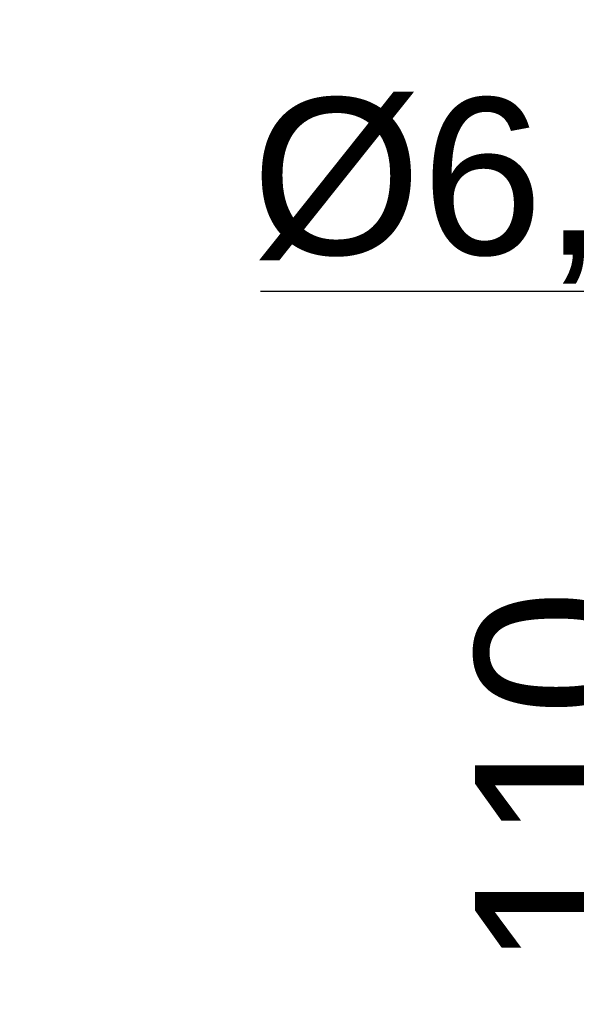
# Model space of a CAD drawing. Header units: millimetres. Extents: x 922208 to 1069538, y -182208 to -99877.
# Tile 112 of 256: x 983066 to 983492, y -160275 to -159521. Entities that reach past the tile are written whole.
import ezdxf
from ezdxf import colors
from ezdxf.entities.mleader import LeaderData, LeaderLine
from ezdxf.math import Vec2, Vec3

# ---------------------------------------------------------------- set-up
doc = ezdxf.new("R2010")
doc.units = ezdxf.units.MM
doc.header["$MEASUREMENT"] = 0
doc.linetypes.add('HIDDEN', pattern=[20, 10, -10])
for name, color, linetype, lineweight in [('IS_KLIM Opis_Średnice', 7, 'Continuous', 9), ('IS_POWRÓT', 5, 'HIDDEN', 30), ('Nowe_220-A Ściany_Nr_pióra__7', 7, 'Continuous', 13)]:
    doc.layers.add(name, color=color, linetype=linetype, lineweight=lineweight)
doc.styles.add('STYL_AUTOMATYCZNY_1', font='arial.ttf')

# ---------------------------------------------------------------- blocks, each defined once
blk = doc.blocks.new('parter01')
at = {"layer": 'Nowe_220-A Ściany_Nr_pióra__7', "color": 7, "linetype": 'Continuous', "lineweight": 0, "char_height": 125, "attachment_point": 7, "rotation": 90, "style": 'STYL_AUTOMATYCZNY_1'}
for s, insert in [('\\A1;{\\pql;\\pt0;\\fArial|b0|i0|c238|p0;\\W1.000000;110\\fArial|b0|i0|c238|p0;\\W1.000000;\\A1{\\H.66x;\\S^  ;}\\fArial|b0|i0|c238|p0;\\W1.000000;\\fArial|b0|i0|c238|p0;\\W1.000000;}', (983576.14293, -100563.31868)), ('\\A1;{\\pql;\\pt0;\\fArial|b0|i0|c238|p0;\\W1.000000;180\\fArial|b0|i0|c238|p0;\\W1.000000;\\A1{\\H.66x;\\S^  ;}\\fArial|b0|i0|c238|p0;\\W1.000000;\\fArial|b0|i0|c238|p0;\\W1.000000;}', (983826.14293, -100576.04218))]:
    blk.add_mtext(s, dxfattribs=dict(at, insert=insert))

msp = doc.modelspace()

# ---------------------------------------------------------------- block references
at = {"layer": 'IS_POWRÓT', "color": 27, "linetype": 'ByBlock', "lineweight": 30}
msp.add_blockref('parter01', (0, -59685.16), dxfattribs=at)

# ---------------------------------------------------------------- next in the draw order: leaders
at = {"layer": 'IS_KLIM Opis_Średnice', "ltscale": 30}
ml = msp.add_multileader_mtext('Standard', dxfattribs=at)
ml.set_content('{\\fArial|b0|i0|c238|p0;%%C6,35/%%C9,52}', color=256)
ml.set_leader_properties()
ml.build(insert=Vec2(0, 0))
ml.multileader.update_dxf_attribs({"text_left_attachment_type": 5, "text_right_attachment_type": 5, "dogleg_length": 0.8})
ctx = ml.context
ctx.base_point, ctx.char_height, ctx.plane_origin = Vec3(983256.7, -159728.87), 120, Vec3(987905.43, -158004.74)
ctx.left_attachment, ctx.right_attachment, ctx.text_align_type = 5, 5, 2
notes = []
notes.append((ctx, [(0, (1, 1, 0), (984205.79, -159728.87), (-1, 0), 0.8, [(0, [(984432.5, -160275.19)], 256, [])])]))
ctx.mtext.insert, ctx.mtext.alignment, ctx.mtext.flow_direction = Vec3(984202.99, -159580.71), 3, 5
ctx.mtext.has_bg_fill, ctx.mtext.bg_color, ctx.mtext.bg_scale_factor, ctx.mtext.bg_transparency, ctx.mtext.use_window_bg_color = 1, -939524096, 1.5, 0, 1
for ctx, leaders in notes:
    for number, flags, end, landing, length, lines in leaders:
        leader = LeaderData()
        leader.index, (leader.has_last_leader_line, leader.has_dogleg_vector, leader.attachment_direction) = number, flags
        leader.last_leader_point, leader.dogleg_vector, leader.dogleg_length = Vec3(end), Vec3(landing), length
        for number, points, colour, breaks in lines:
            line = LeaderLine()
            line.index, line.vertices, line.color, line.breaks = number, Vec3.list(points), colors.encode_raw_color(colour), breaks
            leader.lines.append(line)
        ctx.leaders.append(leader)

doc.saveas('drawing.dxf')
